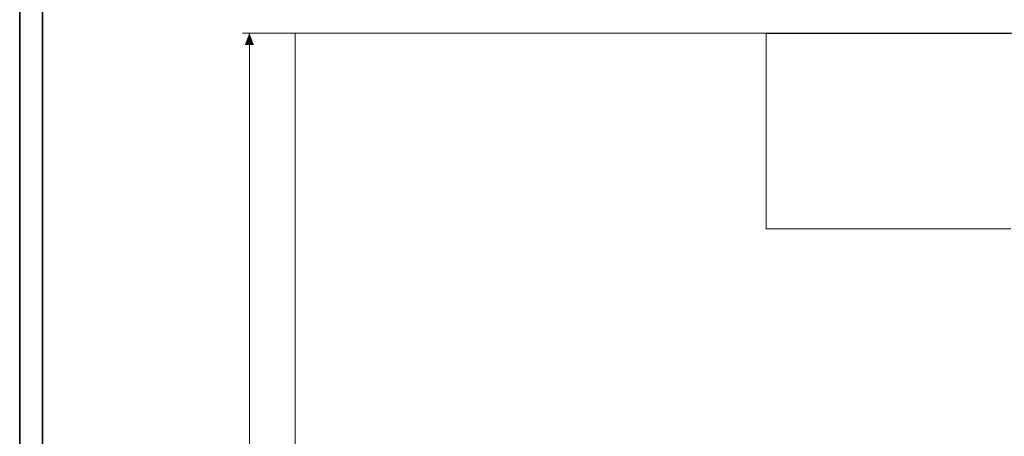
# Model space of a CAD drawing. Header units: millimetres. Extents: x 0 to 1340, y 0 to 800.
# Tile 3 of 100: x 0 to 214, y 326 to 416. Entities that reach past the tile are written whole.
import ezdxf

# ---------------------------------------------------------------- set-up
doc = ezdxf.new("R2010")
doc.units = ezdxf.units.MM
for name, color, linetype, lineweight, true_color in [('CONTEXT', 7, 'Continuous', 18, 0xa5a5a5), ('DIM', 7, 'Continuous', 18, 0x1e5aa0), ('FRAME', 7, 'Continuous', 35, 0x3c3c3c)]:
    doc.layers.add(name, color=color, linetype=linetype, lineweight=lineweight, true_color=true_color)

msp = doc.modelspace()

# ---------------------------------------------------------------- hatches: boundary and pattern name
at = {"layer": 'DIM'}
msp.add_hatch(color=7, dxfattribs=at).paths.add_polyline_path([(50, 413.33), (49.01, 410.73), (50.99, 410.73)])

# ---------------------------------------------------------------- linework, layer by layer
at = {"layer": 'CONTEXT'}
msp.add_lwpolyline([(60, 86.67), (901.67, 86.67), (901.67, 413.33), (60, 413.33)], close=True, dxfattribs=at)
for points in [[(215.75, 413.25), (213.78, 413.25), (211.81, 413.25), (209.83, 413.25), (207.86, 413.25), (205.89, 413.25), (203.92, 413.25), (201.94, 413.25), (199.97, 413.25), (198, 413.25), (196.03, 413.25), (194.06, 413.25), (192.08, 413.25), (190.11, 413.25), (188.14, 413.25), (186.17, 413.25), (184.19, 413.25), (182.22, 413.25), (180.25, 413.25), (178.28, 413.25), (176.31, 413.25), (174.33, 413.25), (172.36, 413.25), (170.39, 413.25), (168.42, 413.25), (166.44, 413.25), (164.47, 413.25), (162.5, 413.25)], [(162.5, 413.25), (162.5, 370.75)], [(215.75, 370.75), (213.78, 370.75), (211.81, 370.75), (209.83, 370.75), (207.86, 370.75), (205.89, 370.75), (203.92, 370.75), (201.94, 370.75), (199.97, 370.75), (198, 370.75), (196.03, 370.75), (194.06, 370.75), (192.08, 370.75), (190.11, 370.75), (188.14, 370.75), (186.17, 370.75), (184.19, 370.75), (182.22, 370.75), (180.25, 370.75), (178.28, 370.75), (176.31, 370.75), (174.33, 370.75), (172.36, 370.75), (170.39, 370.75), (168.42, 370.75), (166.44, 370.75), (164.47, 370.75), (162.5, 370.75)]]:
    msp.add_lwpolyline(points, dxfattribs=at)
at = {"layer": 'DIM'}
for points in [[(60, 413.33), (48.5, 413.33)], [(50, 86.67), (50, 413.33)]]:
    msp.add_lwpolyline(points, dxfattribs=at)
at = {"layer": 'FRAME'}
for points in [[(0, 0), (1340, 0), (1340, 800), (0, 800)], [(5, 5), (1335, 5), (1335, 795), (5, 795)]]:
    msp.add_lwpolyline(points, close=True, dxfattribs=at)

doc.saveas('drawing.dxf')
